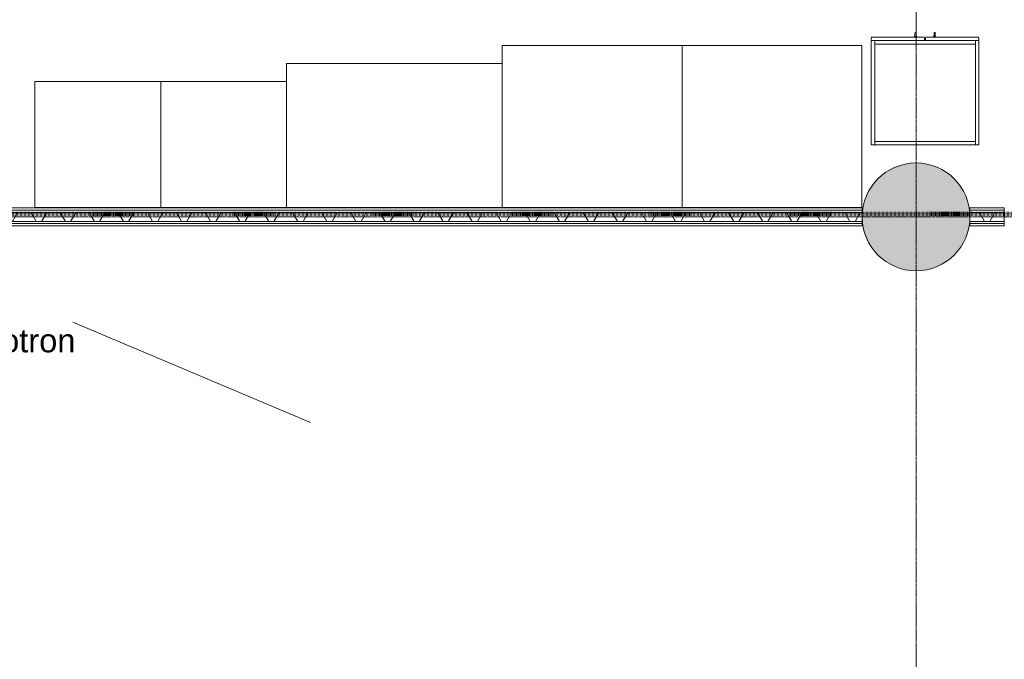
# Model space of a CAD drawing. Header units: millimetres. Extents: x -281 to 145437, y -16481 to 78869.
# Tile 141 of 256: x 26613 to 32091, y 19540 to 23096. Entities that reach past the tile are written whole.
import ezdxf

# ---------------------------------------------------------------- set-up
doc = ezdxf.new("R2010")
doc.units = ezdxf.units.MM
for name, pattern in [('ARC FS 060 minutes', [7.2, 2.4, -1.6, 0, -1.6, 0, -1.6]), ('Grid Line', [12, 6, -2, 2, -2]), ('NLRS_Dash-0_6mm_Space-0_6mm_cpz', [1.2, 0.6, -0.6])]:
    doc.linetypes.add(name, pattern=pattern)
for name, color, linetype, lineweight in [('A--A2__Ruwbouw', 8, 'Continuous', 5), ('A--L$01A__Algemeen', 7, 'Continuous', 5), ('A--L$07A__Stramien', 1, 'Continuous', 5), ('A--L21__Buitenwanden', 3, 'Continuous', 5), ('A--L28__Hoofddraagconstructies', 3, 'Continuous', 9), ('A--L5__InstallatiesW', 7, 'Continuous', 5), ('A--L8__LosseInventaris', 1, 'Continuous', 5), ('A--TR9__AlgVoorz', 1, 'Continuous', 5), ('Specialty Equipment', 1, 'Continuous', 5)]:
    doc.layers.add(name, color=color, linetype=linetype, lineweight=lineweight)
doc.styles.add('Arial_3', font='arial.ttf', dxfattribs={"height": 130})

# ---------------------------------------------------------------- blocks, each defined once
blk = doc.blocks.new('TBR-B-BWK-C-BES-ARC-R25_rvt-1-L_80_ 11')
at = {"layer": 'A--L28__Hoofddraagconstructies', "lineweight": 5}
blk.add_hatch(color=21, dxfattribs=at).paths.add_polyline_path([(31600, 21700), (31658.5, 21705.8), (31714.8, 21722.8), (31766.7, 21750.6), (31812.1, 21787.9), (31849.4, 21833.3), (31877.2, 21885.2), (31894.2, 21941.5), (31900, 22000), (31894.2, 22058.5), (31877.2, 22114.8), (31849.4, 22166.7), (31812.1, 22212.1), (31766.7, 22249.4), (31714.8, 22277.2), (31658.5, 22294.2), (31600, 22300), (31541.5, 22294.2), (31485.2, 22277.2), (31433.3, 22249.4), (31387.9, 22212.1), (31350.6, 22166.7), (31322.8, 22114.8), (31305.8, 22058.5), (31300, 22000), (31305.8, 21941.5), (31322.8, 21885.2), (31350.6, 21833.3), (31389, 21786.9), (31433.3, 21750.6), (31485.2, 21722.8), (31541.5, 21705.8)])
at = {"layer": 'A--L28__Hoofddraagconstructies', "color": 231, "lineweight": 18}
for start, end in [(0, 180), (180, 0)]:
    blk.add_arc((31600, 22000), 300, start, end, dxfattribs=at)
blk = doc.blocks.new('65_GM_LIB_fire separation vertical_gen_arc - 060 minutes-2366982-L_80_ 11')
at = {"layer": 'A--L$01A__Algemeen', "linetype": 'ARC FS 060 minutes', "lineweight": 100}
blk.add_line((0, 0), (7513, 0), dxfattribs=at)
blk = doc.blocks.new('TBR-B-INS-BR-ARC-R25_rvt-1-L_80_ 11')
at = {"layer": 'A--L$01A__Algemeen', "color": 124, "linetype": 'ARC FS 060 minutes', "lineweight": 100, "rotation": 180}
blk.add_blockref('65_GM_LIB_fire separation vertical_gen_arc - 060 minutes-2366982-L_80_ 11', (32457, 22016), dxfattribs=at)
blk = doc.blocks.new('NLRS_82_FU_UN__veiligheid_ kast_gen_kad - kast dxbxh 600x600x2100-49274333-L_80_ 11')
at = {"layer": 'A--L5__InstallatiesW'}
for p, q in [((-255.3, 47), (-255.3, -529)), ((-237.3, 49), (-253.3, 49)), ((324.7, 49), (-235.3, 49)), ((-235.3, 49), (-235.3, 29)), ((-235.3, -529), (-235.3, 47)), ((324.7, 29), (-235.3, 29)), ((-235.3, 29), (-235.3, -511)), ((-235.3, 29), (324.7, 29)), ((324.7, 29), (324.7, 49)), ((324.7, 47), (324.7, -529)), ((324.7, -511), (324.7, 29)), ((342.7, 49), (326.7, 49)), ((344.7, -529), (344.7, 47)), ((-255.3, -536), (-255.3, -546)), ((-253.3, -531), (-254.5, -531)), ((-253.3, -531), (-237.3, -531)), ((-235, -531), (-237.3, -531)), ((-235.3, -511), (324.7, -511)), ((-235.3, -511), (-235.3, -531)), ((-235.3, -529), (-235.3, -531)), ((-235.3, -531), (-233.3, -531)), ((-233.3, -511), (-233.8, -511)), ((-233.3, -511), (322.7, -511)), ((322.7, -531), (-233.3, -531)), ((41.7, -546), (41.7, -536)), ((47.7, -536), (47.7, -546)), ((323.2, -511), (322.7, -511)), ((322.7, -531), (324.7, -531)), ((326.7, -531), (324.4, -531)), ((324.7, -531), (324.7, -511)), ((324.7, -531), (324.7, -529)), ((326.7, -531), (342.7, -531)), ((343.9, -531), (342.7, -531)), ((344.7, -546), (344.7, -536)), ((-254.5, -551), (40.9, -551)), ((48.5, -551), (343.9, -551))]:
    blk.add_line(p, q, dxfattribs=at)
at = {"layer": 'A--L5__InstallatiesW', "flags": 128}
for points in [[(-255.3, -531.8), (-255.3, -531.8), (-255.3, -531.7), (-255.3, -531.7), (-255.3, -531.7), (-255.3, -531.6), (-255.3, -531.6), (-255.3, -531.6), (-255.3, -531.5), (-255.2, -531.5), (-255.2, -531.5), (-255.2, -531.5), (-255.2, -531.4), (-255.2, -531.4), (-255.2, -531.4), (-255.2, -531.3), (-255.1, -531.3), (-255.1, -531.3), (-255.1, -531.3), (-255.1, -531.2), (-255.1, -531.2), (-255, -531.2), (-255, -531.2), (-255, -531.2), (-255, -531.1), (-254.9, -531.1), (-254.9, -531.1), (-254.9, -531.1), (-254.8, -531.1), (-254.8, -531.1), (-254.8, -531.1), (-254.8, -531), (-254.7, -531), (-254.7, -531), (-254.7, -531), (-254.6, -531), (-254.6, -531), (-254.6, -531), (-254.5, -531)], [(41, -531), (41, -531), (41, -531), (41.1, -531), (41.1, -531), (41.1, -531), (41.2, -531), (41.2, -531.1), (41.2, -531.1), (41.2, -531.1), (41.3, -531.1), (41.3, -531.1), (41.3, -531.1), (41.4, -531.1), (41.4, -531.2), (41.4, -531.2), (41.4, -531.2), (41.5, -531.2), (41.5, -531.2), (41.5, -531.3), (41.5, -531.3), (41.5, -531.3), (41.6, -531.3), (41.6, -531.4), (41.6, -531.4), (41.6, -531.4), (41.6, -531.5), (41.6, -531.5), (41.6, -531.5), (41.7, -531.5), (41.7, -531.6), (41.7, -531.6), (41.7, -531.6), (41.7, -531.7), (41.7, -531.7), (41.7, -531.7), (41.7, -531.8), (41.7, -531.8), (41.7, -531.8)], [(47.7, -531.8), (47.7, -531.8), (47.7, -531.7), (47.7, -531.7), (47.7, -531.7), (47.7, -531.6), (47.7, -531.6), (47.7, -531.6), (47.7, -531.5), (47.8, -531.5), (47.8, -531.5), (47.8, -531.5), (47.8, -531.4), (47.8, -531.4), (47.8, -531.4), (47.8, -531.3), (47.9, -531.3), (47.9, -531.3), (47.9, -531.3), (47.9, -531.2), (47.9, -531.2), (48, -531.2), (48, -531.2), (48, -531.2), (48, -531.1), (48.1, -531.1), (48.1, -531.1), (48.1, -531.1), (48.2, -531.1), (48.2, -531.1), (48.2, -531.1), (48.2, -531), (48.3, -531), (48.3, -531), (48.3, -531), (48.4, -531), (48.4, -531), (48.4, -531)], [(344, -531), (344, -531), (344, -531), (344.1, -531), (344.1, -531), (344.1, -531), (344.2, -531), (344.2, -531.1), (344.2, -531.1), (344.2, -531.1), (344.3, -531.1), (344.3, -531.1), (344.3, -531.1), (344.4, -531.1), (344.4, -531.2), (344.4, -531.2), (344.4, -531.2), (344.5, -531.2), (344.5, -531.2), (344.5, -531.3), (344.5, -531.3), (344.5, -531.3), (344.6, -531.3), (344.6, -531.4), (344.6, -531.4), (344.6, -531.4), (344.6, -531.5), (344.6, -531.5), (344.6, -531.5), (344.7, -531.5), (344.7, -531.6), (344.7, -531.6), (344.7, -531.6), (344.7, -531.7), (344.7, -531.7), (344.7, -531.7), (344.7, -531.8), (344.7, -531.8), (344.7, -531.8)], [(-254.6, -551), (-254.6, -551), (-254.6, -551), (-254.7, -551), (-254.7, -551), (-254.7, -551), (-254.8, -551), (-254.8, -550.9), (-254.8, -550.9), (-254.8, -550.9), (-254.9, -550.9), (-254.9, -550.9), (-254.9, -550.9), (-255, -550.9), (-255, -550.8), (-255, -550.8), (-255, -550.8), (-255.1, -550.8), (-255.1, -550.8), (-255.1, -550.7), (-255.1, -550.7), (-255.1, -550.7), (-255.2, -550.7), (-255.2, -550.6), (-255.2, -550.6), (-255.2, -550.6), (-255.2, -550.5), (-255.2, -550.5), (-255.2, -550.5), (-255.3, -550.5), (-255.3, -550.4), (-255.3, -550.4), (-255.3, -550.4), (-255.3, -550.3), (-255.3, -550.3), (-255.3, -550.3), (-255.3, -550.2), (-255.3, -550.2), (-255.3, -550.2)], [(41.7, -550.2), (41.7, -550.2), (41.7, -550.3), (41.7, -550.3), (41.7, -550.3), (41.7, -550.4), (41.7, -550.4), (41.7, -550.4), (41.7, -550.5), (41.6, -550.5), (41.6, -550.5), (41.6, -550.5), (41.6, -550.6), (41.6, -550.6), (41.6, -550.6), (41.6, -550.7), (41.5, -550.7), (41.5, -550.7), (41.5, -550.7), (41.5, -550.8), (41.5, -550.8), (41.4, -550.8), (41.4, -550.8), (41.4, -550.8), (41.4, -550.9), (41.3, -550.9), (41.3, -550.9), (41.3, -550.9), (41.2, -550.9), (41.2, -550.9), (41.2, -550.9), (41.2, -551), (41.1, -551), (41.1, -551), (41.1, -551), (41, -551), (41, -551), (41, -551), (40.9, -551)], [(48.4, -551), (48.4, -551), (48.4, -551), (48.3, -551), (48.3, -551), (48.3, -551), (48.2, -551), (48.2, -550.9), (48.2, -550.9), (48.2, -550.9), (48.1, -550.9), (48.1, -550.9), (48.1, -550.9), (48, -550.9), (48, -550.8), (48, -550.8), (48, -550.8), (47.9, -550.8), (47.9, -550.8), (47.9, -550.7), (47.9, -550.7), (47.9, -550.7), (47.8, -550.7), (47.8, -550.6), (47.8, -550.6), (47.8, -550.6), (47.8, -550.5), (47.8, -550.5), (47.8, -550.5), (47.7, -550.5), (47.7, -550.4), (47.7, -550.4), (47.7, -550.4), (47.7, -550.3), (47.7, -550.3), (47.7, -550.3), (47.7, -550.2), (47.7, -550.2), (47.7, -550.2)], [(344.7, -550.2), (344.7, -550.2), (344.7, -550.3), (344.7, -550.3), (344.7, -550.3), (344.7, -550.4), (344.7, -550.4), (344.7, -550.4), (344.7, -550.5), (344.6, -550.5), (344.6, -550.5), (344.6, -550.5), (344.6, -550.6), (344.6, -550.6), (344.6, -550.6), (344.6, -550.7), (344.5, -550.7), (344.5, -550.7), (344.5, -550.7), (344.5, -550.8), (344.5, -550.8), (344.4, -550.8), (344.4, -550.8), (344.4, -550.8), (344.4, -550.9), (344.3, -550.9), (344.3, -550.9), (344.3, -550.9), (344.2, -550.9), (344.2, -550.9), (344.2, -550.9), (344.2, -551), (344.1, -551), (344.1, -551), (344.1, -551), (344, -551), (344, -551), (344, -551), (343.9, -551)]]:
    blk.add_lwpolyline(points, dxfattribs=at)
at = {"layer": 'A--L5__InstallatiesW'}
for centre, start, end in [((-253.3, 47), 90, 180), ((-237.3, 47), 360, 90), ((326.7, 47), 90, 180), ((342.7, 47), 360, 90), ((-253.3, -529), 180, 270), ((-237.3, -529), 270, 0), ((326.7, -529), 180, 270), ((342.7, -529), 270, 0)]:
    blk.add_arc(centre, 2, start, end, dxfattribs=at)
at = {"layer": 'A--L8__LosseInventaris'}
for p, q in [((-13.3, -551), (-13.3, -556)), ((-13.3, -551), (-13.3, -556)), ((-13.3, -556), (-10.8, -556)), ((-13.3, -556), (-8.3, -556)), ((-11.3, -553.5), (-11.3, -564)), ((-11.3, -553.5), (-11.3, -564)), ((-10.9, -553.5), (-11.3, -553.5)), ((-10.9, -553.5), (-11.3, -553.5)), ((-10.9, -556), (-11.3, -556)), ((-10.9, -556), (-11.3, -556)), ((-8.3, -556), (-3.3, -556)), ((-5.8, -556), (-3.3, -556)), ((-5.3, -553.5), (-5.7, -553.5)), ((-5.3, -553.5), (-5.7, -553.5)), ((-5.3, -556), (-5.7, -556)), ((-5.3, -556), (-5.7, -556)), ((-5.3, -564), (-5.3, -553.5)), ((-5.3, -564), (-5.3, -553.5)), ((-3.3, -556), (-3.3, -551)), ((-3.3, -556), (-3.3, -551)), ((92.7, -551), (92.7, -556)), ((92.7, -551), (92.7, -556)), ((92.7, -556), (95.2, -556)), ((92.7, -556), (97.7, -556)), ((94.7, -553.5), (94.7, -564)), ((94.7, -553.5), (94.7, -564)), ((95.1, -553.5), (94.7, -553.5)), ((95.1, -553.5), (94.7, -553.5)), ((95.1, -556), (94.7, -556)), ((95.1, -556), (94.7, -556)), ((97.7, -556), (102.7, -556)), ((100.2, -556), (102.7, -556)), ((100.7, -553.5), (100.3, -553.5)), ((100.7, -553.5), (100.3, -553.5)), ((100.7, -556), (100.3, -556)), ((100.7, -556), (100.3, -556)), ((100.7, -564), (100.7, -553.5)), ((100.7, -564), (100.7, -553.5)), ((102.7, -556), (102.7, -551)), ((102.7, -556), (102.7, -551))]:
    blk.add_line(p, q, dxfattribs=at)
at = {"layer": 'A--L8__LosseInventaris', "flags": 128}
for points in [[(-11.3, -574), (-11.3, -574), (-11.3, -574), (-11.3, -573.9), (-11.3, -573.9), (-11.3, -573.8), (-11.3, -573.7), (-11.3, -573.6), (-11.3, -573.5), (-11.3, -573.4), (-11.3, -573.2), (-11.3, -573), (-11.3, -572.9), (-11.3, -572.7), (-11.3, -572.5), (-11.3, -572.3), (-11.3, -572), (-11.3, -571.8), (-11.3, -571.5), (-11.3, -571.2), (-11.3, -571), (-11.3, -570.7), (-11.3, -570.4), (-11.3, -570.1), (-11.3, -569.7), (-11.3, -569.4), (-11.3, -569.1), (-11.3, -568.7), (-11.3, -568.4), (-11.3, -568), (-11.3, -567.6), (-11.3, -567.2), (-11.3, -566.9), (-11.3, -566.5), (-11.3, -566.1), (-11.3, -565.7), (-11.3, -565.3), (-11.3, -564.9), (-11.3, -564.5), (-11.3, -564.1), (-11.3, -564)], [(-11.3, -564), (-11.3, -564.4), (-11.3, -564.8), (-11.3, -565.2), (-11.3, -565.6), (-11.3, -566), (-11.3, -566.4), (-11.3, -566.8), (-11.3, -567.1), (-11.3, -567.5), (-11.3, -567.9), (-11.3, -568.3), (-11.3, -568.6), (-11.3, -569), (-11.3, -569.3), (-11.3, -569.6), (-11.3, -570), (-11.3, -570.3), (-11.3, -570.6), (-11.3, -570.9), (-11.3, -571.2), (-11.3, -571.4), (-11.3, -571.7), (-11.3, -572), (-11.3, -572.2), (-11.3, -572.4), (-11.3, -572.6), (-11.3, -572.8), (-11.3, -573), (-11.3, -573.2), (-11.3, -573.3), (-11.3, -573.5), (-11.3, -573.6), (-11.3, -573.7), (-11.3, -573.8), (-11.3, -573.9), (-11.3, -573.9), (-11.3, -574), (-11.3, -574), (-11.3, -574)], [(-10.2, -576.3), (-10.3, -576.3), (-10.4, -576.2), (-10.5, -576.1), (-10.5, -576), (-10.6, -575.9), (-10.7, -575.8), (-10.8, -575.7), (-10.8, -575.6), (-10.9, -575.5), (-10.9, -575.4), (-11, -575.3), (-11, -575.2), (-11.1, -575.1), (-11.1, -575), (-11.2, -574.9), (-11.2, -574.7), (-11.2, -574.6), (-11.3, -574.5), (-11.3, -574.4), (-11.3, -574.3), (-11.3, -574.2), (-11.3, -574), (-11.3, -574)], [(-8.3, -577), (-8.4, -577), (-8.5, -577), (-8.7, -577), (-8.8, -577), (-8.9, -576.9), (-9, -576.9), (-9.1, -576.9), (-9.2, -576.8), (-9.4, -576.8), (-9.5, -576.8), (-9.6, -576.7), (-9.7, -576.7)], [(-6.9, -576.6), (-7, -576.7), (-7.1, -576.8), (-7.2, -576.8), (-7.3, -576.8), (-7.4, -576.9), (-7.6, -576.9), (-7.7, -576.9), (-7.8, -577), (-7.9, -577), (-8, -577), (-8.1, -577), (-8.3, -577), (-8.3, -577)], [(-5.3, -574), (-5.3, -574.1), (-5.3, -574.2), (-5.3, -574.4), (-5.3, -574.5), (-5.4, -574.6), (-5.4, -574.7), (-5.4, -574.8), (-5.5, -574.9), (-5.5, -575.1), (-5.5, -575.2), (-5.6, -575.3), (-5.6, -575.4), (-5.7, -575.5), (-5.8, -575.6), (-5.8, -575.7), (-5.9, -575.8), (-6, -575.9), (-6, -576), (-6.1, -576.1), (-6.2, -576.2), (-6.3, -576.2), (-6.4, -576.3)], [(-5.3, -564), (-5.3, -564.4), (-5.3, -564.8), (-5.3, -565.2), (-5.3, -565.6), (-5.3, -566), (-5.3, -566.4), (-5.3, -566.8), (-5.3, -567.1), (-5.3, -567.5), (-5.3, -567.9), (-5.3, -568.3), (-5.3, -568.6), (-5.3, -569), (-5.3, -569.3), (-5.3, -569.6), (-5.3, -570), (-5.3, -570.3), (-5.3, -570.6), (-5.3, -570.9), (-5.3, -571.2), (-5.3, -571.4), (-5.3, -571.7), (-5.3, -572), (-5.3, -572.2), (-5.3, -572.4), (-5.3, -572.6), (-5.3, -572.8), (-5.3, -573), (-5.3, -573.2), (-5.3, -573.3), (-5.3, -573.5), (-5.3, -573.6), (-5.3, -573.7), (-5.3, -573.8), (-5.3, -573.9), (-5.3, -573.9), (-5.3, -574), (-5.3, -574), (-5.3, -574)], [(-5.3, -574), (-5.3, -574), (-5.3, -574), (-5.3, -573.9), (-5.3, -573.9), (-5.3, -573.8), (-5.3, -573.7), (-5.3, -573.6), (-5.3, -573.5), (-5.3, -573.4), (-5.3, -573.2), (-5.3, -573), (-5.3, -572.9), (-5.3, -572.7), (-5.3, -572.5), (-5.3, -572.3), (-5.3, -572), (-5.3, -571.8), (-5.3, -571.5), (-5.3, -571.2), (-5.3, -571), (-5.3, -570.7), (-5.3, -570.4), (-5.3, -570.1), (-5.3, -569.7), (-5.3, -569.4), (-5.3, -569.1), (-5.3, -568.7), (-5.3, -568.4), (-5.3, -568), (-5.3, -567.6), (-5.3, -567.2), (-5.3, -566.9), (-5.3, -566.5), (-5.3, -566.1), (-5.3, -565.7), (-5.3, -565.3), (-5.3, -564.9), (-5.3, -564.5), (-5.3, -564.1), (-5.3, -564)], [(94.7, -574), (94.7, -574), (94.7, -574), (94.7, -573.9), (94.7, -573.9), (94.7, -573.8), (94.7, -573.7), (94.7, -573.6), (94.7, -573.5), (94.7, -573.4), (94.7, -573.2), (94.7, -573), (94.7, -572.9), (94.7, -572.7), (94.7, -572.5), (94.7, -572.3), (94.7, -572), (94.7, -571.8), (94.7, -571.5), (94.7, -571.2), (94.7, -571), (94.7, -570.7), (94.7, -570.4), (94.7, -570.1), (94.7, -569.7), (94.7, -569.4), (94.7, -569.1), (94.7, -568.7), (94.7, -568.4), (94.7, -568), (94.7, -567.6), (94.7, -567.2), (94.7, -566.9), (94.7, -566.5), (94.7, -566.1), (94.7, -565.7), (94.7, -565.3), (94.7, -564.9), (94.7, -564.5), (94.7, -564.1), (94.7, -564)], [(94.7, -564), (94.7, -564.4), (94.7, -564.8), (94.7, -565.2), (94.7, -565.6), (94.7, -566), (94.7, -566.4), (94.7, -566.8), (94.7, -567.1), (94.7, -567.5), (94.7, -567.9), (94.7, -568.3), (94.7, -568.6), (94.7, -569), (94.7, -569.3), (94.7, -569.6), (94.7, -570), (94.7, -570.3), (94.7, -570.6), (94.7, -570.9), (94.7, -571.2), (94.7, -571.4), (94.7, -571.7), (94.7, -572), (94.7, -572.2), (94.7, -572.4), (94.7, -572.6), (94.7, -572.8), (94.7, -573), (94.7, -573.2), (94.7, -573.3), (94.7, -573.5), (94.7, -573.6), (94.7, -573.7), (94.7, -573.8), (94.7, -573.9), (94.7, -573.9), (94.7, -574), (94.7, -574), (94.7, -574)], [(95.8, -576.3), (95.7, -576.3), (95.6, -576.2), (95.5, -576.1), (95.5, -576), (95.4, -575.9), (95.3, -575.8), (95.2, -575.7), (95.2, -575.6), (95.1, -575.5), (95.1, -575.4), (95, -575.3), (95, -575.2), (94.9, -575.1), (94.9, -575), (94.8, -574.9), (94.8, -574.7), (94.8, -574.6), (94.7, -574.5), (94.7, -574.4), (94.7, -574.3), (94.7, -574.2), (94.7, -574), (94.7, -574)], [(97.7, -577), (97.6, -577), (97.5, -577), (97.3, -577), (97.2, -577), (97.1, -576.9), (97, -576.9), (96.9, -576.9), (96.8, -576.8), (96.6, -576.8), (96.5, -576.8), (96.4, -576.7), (96.3, -576.7)], [(99.1, -576.6), (99, -576.7), (98.9, -576.8), (98.8, -576.8), (98.7, -576.8), (98.6, -576.9), (98.4, -576.9), (98.3, -576.9), (98.2, -577), (98.1, -577), (98, -577), (97.9, -577), (97.7, -577), (97.7, -577)], [(100.7, -574), (100.7, -574.1), (100.7, -574.2), (100.7, -574.4), (100.7, -574.5), (100.6, -574.6), (100.6, -574.7), (100.6, -574.8), (100.5, -574.9), (100.5, -575.1), (100.5, -575.2), (100.4, -575.3), (100.4, -575.4), (100.3, -575.5), (100.2, -575.6), (100.2, -575.7), (100.1, -575.8), (100, -575.9), (100, -576), (99.9, -576.1), (99.8, -576.2), (99.7, -576.2), (99.6, -576.3)], [(100.7, -564), (100.7, -564.4), (100.7, -564.8), (100.7, -565.2), (100.7, -565.6), (100.7, -566), (100.7, -566.4), (100.7, -566.8), (100.7, -567.1), (100.7, -567.5), (100.7, -567.9), (100.7, -568.3), (100.7, -568.6), (100.7, -569), (100.7, -569.3), (100.7, -569.6), (100.7, -570), (100.7, -570.3), (100.7, -570.6), (100.7, -570.9), (100.7, -571.2), (100.7, -571.4), (100.7, -571.7), (100.7, -572), (100.7, -572.2), (100.7, -572.4), (100.7, -572.6), (100.7, -572.8), (100.7, -573), (100.7, -573.2), (100.7, -573.3), (100.7, -573.5), (100.7, -573.6), (100.7, -573.7), (100.7, -573.8), (100.7, -573.9), (100.7, -573.9), (100.7, -574), (100.7, -574), (100.7, -574)], [(100.7, -574), (100.7, -574), (100.7, -574), (100.7, -573.9), (100.7, -573.9), (100.7, -573.8), (100.7, -573.7), (100.7, -573.6), (100.7, -573.5), (100.7, -573.4), (100.7, -573.2), (100.7, -573), (100.7, -572.9), (100.7, -572.7), (100.7, -572.5), (100.7, -572.3), (100.7, -572), (100.7, -571.8), (100.7, -571.5), (100.7, -571.2), (100.7, -571), (100.7, -570.7), (100.7, -570.4), (100.7, -570.1), (100.7, -569.7), (100.7, -569.4), (100.7, -569.1), (100.7, -568.7), (100.7, -568.4), (100.7, -568), (100.7, -567.6), (100.7, -567.2), (100.7, -566.9), (100.7, -566.5), (100.7, -566.1), (100.7, -565.7), (100.7, -565.3), (100.7, -564.9), (100.7, -564.5), (100.7, -564.1), (100.7, -564)]]:
    blk.add_lwpolyline(points, dxfattribs=at)
blk = doc.blocks.new('NLRS_82_SE_LB_laboratorium apparaat space reservation_gen_cpz - lab apparaat_vloerniveau-57701502-L_80_ 11')
at = {"layer": 'A--L8__LosseInventaris', "linetype": 'NLRS_Dash-0_6mm_Space-0_6mm_cpz'}
for p, q in [((-600, 400), (600, 400)), ((-600, 400), (-600, -400)), ((600, 400), (600, -400)), ((-600, -400), (600, -400))]:
    blk.add_line(p, q, dxfattribs=at)
at = {"layer": 'Specialty Equipment'}
for p, q in [((600, 400), (-600, 400)), ((-600, 400), (-600, -400)), ((600, -400), (600, 400)), ((-600, -400), (600, -400))]:
    blk.add_line(p, q, dxfattribs=at)
blk = doc.blocks.new('NLRS_82_SE_LB_laboratorium apparaat space reservation_gen_cpz - lab apparaat_vloerniveau-57701504-L_80_ 11')
at = {"layer": 'A--L8__LosseInventaris', "linetype": 'NLRS_Dash-0_6mm_Space-0_6mm_cpz'}
for p, q in [((-350, 350), (350, 350)), ((-350, 350), (-350, -350)), ((350, 350), (350, -350)), ((-350, -350), (350, -350))]:
    blk.add_line(p, q, dxfattribs=at)
at = {"layer": 'Specialty Equipment'}
for p, q in [((350, 350), (-350, 350)), ((-350, 350), (-350, -350)), ((350, -350), (350, 350)), ((-350, -350), (350, -350))]:
    blk.add_line(p, q, dxfattribs=at)
blk = doc.blocks.new('NLRS_82_SE_LB_laboratorium apparaat space reservation_gen_cpz - lab apparaat_vloerniveau-57701506-L_80_ 11')
at = {"layer": 'A--L8__LosseInventaris', "linetype": 'NLRS_Dash-0_6mm_Space-0_6mm_cpz'}
for p, q in [((-500, 450), (500, 450)), ((-500, 450), (-500, -450)), ((500, 450), (500, -450)), ((-500, -450), (500, -450))]:
    blk.add_line(p, q, dxfattribs=at)
at = {"layer": 'Specialty Equipment'}
for p, q in [((500, 450), (-500, 450)), ((-500, 450), (-500, -450)), ((500, -450), (500, 450)), ((-500, -450), (500, -450))]:
    blk.add_line(p, q, dxfattribs=at)
blk = doc.blocks.new('NLRS_82_SE_LB_laboratorium apparaat space reservation_gen_cpz - lab apparaat_vloerniveau-57701523-L_80_ 11')
at = {"layer": 'A--L8__LosseInventaris', "linetype": 'NLRS_Dash-0_6mm_Space-0_6mm_cpz'}
for p, q in [((-350, 350), (350, 350)), ((-350, 350), (-350, -350)), ((350, 350), (350, -350)), ((-350, -350), (350, -350))]:
    blk.add_line(p, q, dxfattribs=at)
at = {"layer": 'Specialty Equipment'}
for p, q in [((350, 350), (-350, 350)), ((-350, 350), (-350, -350)), ((350, -350), (350, 350)), ((-350, -350), (350, -350))]:
    blk.add_line(p, q, dxfattribs=at)
blk = doc.blocks.new('NLRS_82_SE_LB_laboratorium apparaat space reservation_gen_cpz - lab apparaat_vloerniveau-57701525-L_80_ 11')
at = {"layer": 'A--L8__LosseInventaris', "linetype": 'NLRS_Dash-0_6mm_Space-0_6mm_cpz'}
for p, q in [((-500, 450), (500, 450)), ((-500, 450), (-500, -450)), ((500, 450), (500, -450)), ((-500, -450), (500, -450))]:
    blk.add_line(p, q, dxfattribs=at)
at = {"layer": 'Specialty Equipment'}
for p, q in [((500, 450), (-500, 450)), ((-500, 450), (-500, -450)), ((500, -450), (500, 450)), ((-500, -450), (500, -450))]:
    blk.add_line(p, q, dxfattribs=at)

msp = doc.modelspace()

# ---------------------------------------------------------------- hatches: boundary and pattern name
at = {"layer": 'A--A2__Ruwbouw'}
h = msp.add_hatch(dxfattribs=at)
h.set_pattern_fill('FP_196', color=256, angle=60, style=0, pattern_type=2)
h.set_pattern_definition([(60, (28175, 21950), (-121.2436, 70), []), (120, (28175, 21950), (-121.2436, -70), [])])
h.paths.add_polyline_path([(31300, 21975), (31300, 22025), (25050, 22025), (25050, 21975), (30909.9, 21975)])
h = msp.add_hatch(dxfattribs=at)
h.set_pattern_fill('FP_165', color=256, angle=60, style=0, pattern_type=2)
h.set_pattern_definition([(60, (31995.5, 21950), (-121.24, 70), []), (120, (31995.5, 21950), (-121.24, -70), [])])
h.paths.add_polyline_path([(32091, 21975), (32091, 22025), (31900, 22025), (31900, 21975)])

# ---------------------------------------------------------------- linework, layer by layer
at = {"layer": 'A--L$07A__Stramien', "linetype": 'Grid Line'}
for p, q in [((31600, 64428.4), (31600, 5044.8)), ((100373, 22000), (-281.1, 22000))]:
    msp.add_line(p, q, dxfattribs=at)
at = {"layer": 'A--L21__Buitenwanden'}
for p, q in [((25050, 22037.5), (31300, 22037.5)), ((25050, 22025), (31300, 22025)), ((31300, 22050), (25628, 22050)), ((31300, 21950), (31300, 22050)), ((32091, 22050), (31900, 22050)), ((31900, 22050), (31900, 21950)), ((31900, 22037.5), (32091, 22037.5)), ((31900, 22025), (32091, 22025)), ((32091, 21950), (32091, 22050)), ((25050, 21975), (31300, 21975)), ((31900, 21975), (32091, 21975)), ((25050, 21962.5), (31300, 21962.5)), ((25050, 21950), (31300, 21950)), ((31900, 21962.5), (32091, 21962.5)), ((31900, 21950), (32091, 21950))]:
    msp.add_line(p, q, dxfattribs=at)
at = {"layer": 'A--TR9__AlgVoorz'}
msp.add_line((28231.2, 20856.4), (26909.8, 21414.1), dxfattribs=at)

# ---------------------------------------------------------------- block references
at = {"lineweight": 5}
for name in ['TBR-B-BWK-C-BES-ARC-R25_rvt-1-L_80_ 11', 'TBR-B-INS-BR-ARC-R25_rvt-1-L_80_ 11']:
    msp.add_blockref(name, (0, 0), dxfattribs=at)
at = {"layer": 'A--L5__InstallatiesW', "rotation": 180}
msp.add_blockref('NLRS_82_FU_UN__veiligheid_ kast_gen_kad - kast dxbxh 600x600x2100-49274333-L_80_ 11', (31694.7, 22449), dxfattribs=at)
at = {"layer": 'A--L8__LosseInventaris', "linetype": 'NLRS_Dash-0_6mm_Space-0_6mm_cpz'}
for name, p in [('NLRS_82_SE_LB_laboratorium apparaat space reservation_gen_cpz - lab apparaat_vloerniveau-57701506-L_80_ 11', (29798, 22502)), ('NLRS_82_SE_LB_laboratorium apparaat space reservation_gen_cpz - lab apparaat_vloerniveau-57701525-L_80_ 11', (30798, 22502)), ('NLRS_82_SE_LB_laboratorium apparaat space reservation_gen_cpz - lab apparaat_vloerniveau-57701502-L_80_ 11', (28698, 22452)), ('NLRS_82_SE_LB_laboratorium apparaat space reservation_gen_cpz - lab apparaat_vloerniveau-57701504-L_80_ 11', (27048, 22402)), ('NLRS_82_SE_LB_laboratorium apparaat space reservation_gen_cpz - lab apparaat_vloerniveau-57701523-L_80_ 11', (27748, 22402))]:
    msp.add_blockref(name, p, dxfattribs=at)

# ---------------------------------------------------------------- texts
at = {"layer": 'A--TR9__AlgVoorz', "insert": (25308.8, 21376.8), "char_height": 130, "width": 1932.067, "attachment_point": 1, "style": 'Arial_3'}
msp.add_mtext('pompruimte fytotron', dxfattribs=at)

doc.saveas('drawing.dxf')
